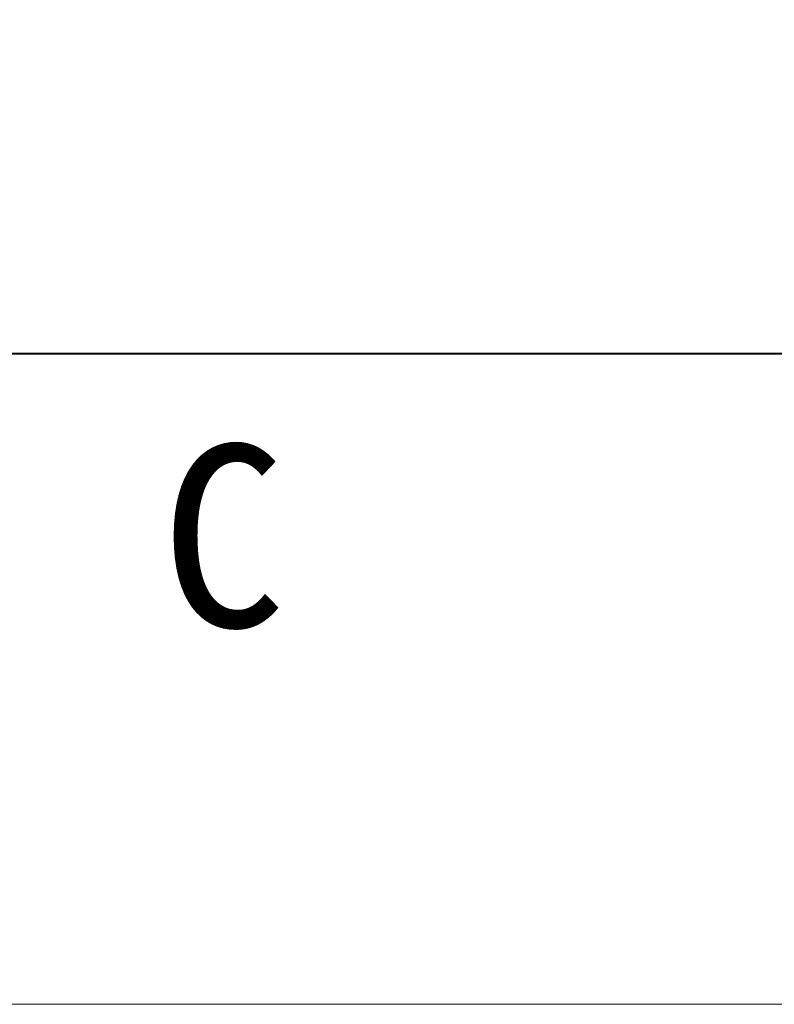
# Model space of a CAD drawing. Header units: millimetres. Extents: x 0 to 422, y 0 to 298.
# Tile 19 of 55: x 172 to 184, y 0 to 15. Entities that reach past the tile are written whole.
import ezdxf

# ---------------------------------------------------------------- set-up
doc = ezdxf.new("R2010")
doc.units = ezdxf.units.MM
doc.styles.add('ｍｓ ｐゴシック', font='msgothic.ttc')
doc.dimstyles.get("Standard").update_dxf_attribs({"dimtxt": 0.18, "dimasz": 0.18, "dimexe": 0.18, "dimexo": 0.0625, "dimgap": 0.09, "dimtad": 0, "dimtih": 1, "dimtoh": 1, "dimdec": 4, "dimzin": 0, "dimdsep": 46, "dimcen": 0.09, "dimadec": 0, "dimazin": 0, "dimtfac": 1, "dimtdec": 4, "dimtofl": 0, "dimtmove": 0, "dimatfit": 3, "dimfxl": 1, "dimtolj": 1, "dimtzin": 0, "dimarcsym": 0})

# ---------------------------------------------------------------- blocks, each defined once
blk = doc.blocks.new('*D19')
at = {"color": 7, "linetype": 'Continuous', "lineweight": 9, "transparency": 16777216}
for p, q in [((152.212, 231.263), (152.212, 235.96)), ((177.212, 231.263), (177.212, 235.96)), ((152.212, 234.96), (155.712, 234.96)), ((152.212, 234.96), (177.212, 234.96)), ((177.212, 234.96), (173.712, 234.96))]:
    blk.add_line(p, q, dxfattribs=at)
at = {"color": 7, "linetype": 'Continuous', "lineweight": 20, "transparency": 16777216}
for points in [[(154.712, 235.401, 0), (152.212, 234.96, 0), (154.712, 234.519, 0)], [(174.712, 234.519, 0), (177.212, 234.96, 0), (174.712, 235.401, 0)]]:
    blk.add_polyline3d(points, dxfattribs=at)
at = {"color": 7, "linetype": 'Continuous', "lineweight": 9, "transparency": 16777216, "style": 'ｍｓ ｐゴシック'}
for s, height, width, p in [('(', 3.199, 0.999114, (159.794, 236.461)), (')', 3.199, 1.002002, (167.529, 236.461)), ('25', 3.201, 1.000306, (161.833, 236.459))]:
    blk.add_text(s, height=height, dxfattribs=dict(at, width=width)).set_placement(p)

msp = doc.modelspace()

# ---------------------------------------------------------------- linework, layer by layer
at = {"color": 7, "linetype": 'Continuous', "lineweight": 40}
msp.add_line((414.5, 10), (13.5, 10), dxfattribs=at)
at = {"color": 5, "linetype": 'Continuous', "lineweight": 9, "true_color": 0x0000ff}
msp.add_line((422, 0), (0, 0), dxfattribs=at)

# ---------------------------------------------------------------- texts
at = {"color": 7, "linetype": 'Continuous', "lineweight": 9, "style": 'ｍｓ ｐゴシック', "width": 1.000296}
msp.add_text('C', height=2.8009, dxfattribs=at).set_placement((174.47434, 5.80213))

# ---------------------------------------------------------------- dimensions: what is measured, and where the dimension line sits
dim = msp.add_linear_dim(base=(0, 0), p1=(0, 0), p2=(0, 0), dimstyle='Standard')
dim.commit()
dim.dimension.update_dxf_attribs({"geometry": '*D19', "text_midpoint": (0, 0)})

doc.saveas('drawing.dxf')
